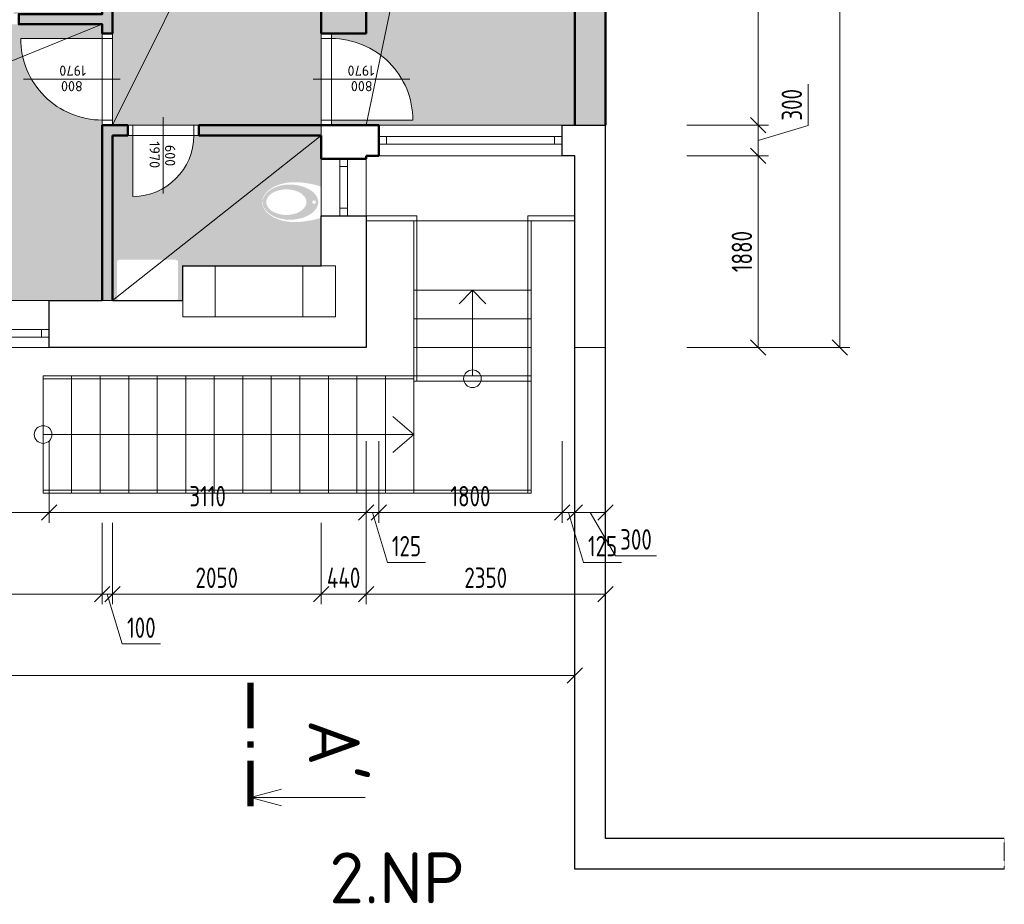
# Model space of a CAD drawing. Header units: millimetres. Extents: x 5450 to 824849, y -109713 to 33478.
# Tile 9 of 21: x 765184 to 774850, y -85979 to -77300. Entities that reach past the tile are written whole.
import ezdxf
from ezdxf.enums import TextEntityAlignment as Align

# ---------------------------------------------------------------- set-up
doc = ezdxf.new("R2010")
doc.units = ezdxf.units.MM
doc.linetypes.add('CENTERX2', pattern=[101.6, 63.5, -12.7, 12.7, -12.7])
doc.linetypes.add('DIVIDE', pattern=[1.25, 0.5, -0.25, 0, -0.25, 0, -0.25])
doc.layers.get('Defpoints').update_dxf_attribs({"color": 8})
for name, color, linetype, lineweight in [('A99_N_osy @ 200', 1, 'CENTERX2', 9), ('N_popis', 10, 'Continuous', 13), ('NAD', 7, 'DIVIDE', 18), ('S_kóty_100', 162, 'Continuous', 13), ('S_tenká', 120, 'Continuous', 18), ('S_tlustá', 220, 'Continuous', 25)]:
    doc.layers.add(name, color=color, linetype=linetype, lineweight=lineweight)
for name, color, linetype, lineweight, true_color in [('B_pohled', 7, 'Continuous', 18, 0xe07000), ('B_rozhraní', 7, 'Continuous', 13, 0xe07000), ('B_výplně otvorů', 7, 'Continuous', 18, 0xe07000), ('B_řez', 7, 'Continuous', 50, 0xe07000), ('B_šrafy', 7, 'Continuous', 5, 0xe07000)]:
    doc.layers.add(name, color=color, linetype=linetype, lineweight=lineweight, true_color=true_color)
doc.styles.add('A99_kota', font='isocpeur.ttf', dxfattribs={"height": 2})
doc.styles.get("Standard").update_dxf_attribs({"font": 'isocpeur.ttf', "width": 0.75})
doc.dimstyles.new('M 1-100', dxfattribs={"dimscale": 100, "dimtxt": 2, "dimasz": 1.5, "dimexe": 1, "dimexo": 3, "dimgap": 0.6, "dimtad": 1, "dimdec": 0, "dimrnd": 5, "dimdsep": 46, "dimtxsty": 'Standard', "dimblk": 'OBLIQUE', "dimcen": 0.09, "dimclrd": 256, "dimclre": 256, "dimclrt": 256, "dimadec": 0, "dimazin": 0, "dimtfac": 1, "dimtdec": 0, "dimtmove": 1, "dimatfit": 3, "dimldrblk": 'OBLIQUE', "dimfxl": 0, "dimtolj": 1, "dimtzin": 0, "dimlwd": -1, "dimlwe": -1, "dimarcsym": 0})

# ---------------------------------------------------------------- blocks, each defined once
blk = doc.blocks.new('*U15')
at = {"color": 0}
for p, q in [((0, 75), (2390, 75)), ((0, 75), (0, 0)), ((0, 0), (2390, 0)), ((75, 75), (75, 0)), ((2315, 0), (2315, 75)), ((2390, 0), (2390, 75))]:
    blk.add_line(p, q, dxfattribs=at)
blk = doc.blocks.new('*U65')
for p, q in [((0, -77.5), (0, 871.4)), ((-450, 100), (-450, 0)), ((450, 100), (450, 0))]:
    blk.add_line(p, q)
at = {"linetype": 'ByBlock'}
for p, q in [((400, 100), (400, 900)), ((-400, 100), (-450, 100)), ((-400, 100), (-400, 0)), ((400, 0), (400, 100)), ((450, 100), (400, 100)), ((-400, 0), (-450, 0)), ((450, 0), (400, 0))]:
    blk.add_line(p, q, dxfattribs=at)
at = {"linetype": 'Continuous'}
for p, q in [((400, 100), (-400, 100)), ((400, 0), (-400, 0))]:
    blk.add_line(p, q, dxfattribs=at)
at = {"linetype": 'ByBlock'}
blk.add_arc((400, 100), 800, 90, 180, dxfattribs=at)
at = {"flags": 8}
blk.add_attdef('SIRKA', text='', height=100, rotation=90, dxfattribs=at).set_placement((13, 397.9), align=Align.BOTTOM_CENTER)
blk.add_attdef('VYSKA', text='', height=100, rotation=90, dxfattribs=at).set_placement((34.8, 389.9), align=Align.TOP_CENTER)
blk = doc.blocks.new('*U122')
at = {"linetype": 'ByBlock'}
for p, q in [((300, 100), (300, 700)), ((-300, 100), (-350, 100)), ((-300, 100), (-300, 0)), ((300, 0), (300, 100)), ((350, 100), (300, 100)), ((-300, 0), (-350, 0)), ((350, 0), (300, 0))]:
    blk.add_line(p, q, dxfattribs=at)
for p, q in [((0, -77.5), (0, 671.4)), ((-350, 100), (-350, 0)), ((350, 100), (350, 0))]:
    blk.add_line(p, q)
at = {"linetype": 'Continuous'}
for p, q in [((300, 100), (-300, 100)), ((300, 0), (-300, 0))]:
    blk.add_line(p, q, dxfattribs=at)
at = {"linetype": 'ByBlock'}
blk.add_arc((300, 100), 600, 90, 180, dxfattribs=at)
at = {"flags": 8}
blk.add_attdef('SIRKA', text='', height=100, rotation=90, dxfattribs=at).set_placement((13, 297.9), align=Align.BOTTOM_CENTER)
blk.add_attdef('VYSKA', text='', height=100, rotation=90, dxfattribs=at).set_placement((34.8, 289.9), align=Align.TOP_CENTER)
blk = doc.blocks.new('*U123')
at = {"linetype": 'ByBlock'}
for p, q in [((-450, 0), (-400, 0)), ((-400, 0), (-400, -100)), ((400, -100), (400, 0)), ((400, 0), (450, 0)), ((-450, -100), (-400, -100)), ((-400, -100), (-400, -900)), ((400, -100), (450, -100))]:
    blk.add_line(p, q, dxfattribs=at)
for p, q in [((-450, -100), (-450, 0)), ((0, 77.5), (0, -871.4)), ((450, -100), (450, 0))]:
    blk.add_line(p, q)
at = {"linetype": 'Continuous'}
for p, q in [((-400, 0), (400, 0)), ((-400, -100), (400, -100))]:
    blk.add_line(p, q, dxfattribs=at)
at = {"linetype": 'ByBlock'}
blk.add_arc((-400, -100), 800, 270, 0, dxfattribs=at)
at = {"flags": 8}
blk.add_attdef('VYSKA', text='', height=100, rotation=90, dxfattribs=at).set_placement((34.8, -389.9), align=Align.TOP_CENTER)
blk.add_attdef('SIRKA', text='', height=100, rotation=90, dxfattribs=at).set_placement((13, -397.9), align=Align.BOTTOM_CENTER)
blk = doc.blocks.new('*U27')
at = {"color": 0}
for p, q in [((0, 75), (560, 75)), ((0, 75), (0, 0)), ((0, 0), (560, 0)), ((75, 75), (75, 0)), ((485, 0), (485, 75)), ((560, 0), (560, 75))]:
    blk.add_line(p, q, dxfattribs=at)
blk = doc.blocks.new('*U26')
at = {"color": 0}
for p, q in [((0, 75), (1800, 75)), ((0, 75), (0, 0)), ((0, 0), (1800, 0)), ((75, 75), (75, 0)), ((1725, 0), (1725, 75)), ((1800, 0), (1800, 75))]:
    blk.add_line(p, q, dxfattribs=at)
blk = doc.blocks.new('_Oblique')
at = {"color": 0, "linetype": 'ByBlock', "lineweight": -2}
blk.add_line((-0.5, -0.5), (0.5, 0.5), dxfattribs=at)
blk = doc.blocks.new('*D111')
at = {"layer": 'Defpoints', "color": 0, "lineweight": 18, "transparency": 16777216}
for p in [(770634, -78635), (770934, -80515), (770634, -82135)]:
    blk.add_point(p, dxfattribs=at)
at = {"layer": 'S_kóty_100', "transparency": 16777216}
for p, q in [((770634, -81435), (770634, -82235)), ((770934, -81435), (770934, -82235)), ((770934, -82135), (770634, -82135)), ((770784, -82135), (771031.8, -82559.1)), ((771031.8, -82559.1), (771436.8, -82559.1))]:
    blk.add_line(p, q, dxfattribs=at)
at = {"layer": 'S_kóty_100', "transparency": 16777216, "xscale": 150, "yscale": 150, "zscale": 150, "rotation": 180}
blk.add_blockref('_Oblique', (770634, -82135), dxfattribs=at)
at = {"layer": 'S_kóty_100', "transparency": 16777216, "xscale": 150, "yscale": 150, "zscale": 150}
blk.add_blockref('_Oblique', (770934, -82135), dxfattribs=at)
at = {"layer": 'S_kóty_100', "transparency": 16777216, "insert": (771234.3, -82399.1), "char_height": 200, "attachment_point": 5}
blk.add_mtext('\\A1;300', dxfattribs=at)
blk = doc.blocks.new('*D112')
at = {"layer": 'Defpoints', "color": 0, "lineweight": 18, "transparency": 16777216}
for p in [(770509, -78635), (770634, -78635), (770509, -82135)]:
    blk.add_point(p, dxfattribs=at)
at = {"layer": 'S_kóty_100', "transparency": 16777216}
for p, q in [((770509, -81435), (770509, -82235)), ((770634, -81435), (770634, -82235)), ((770634, -82135), (770509, -82135)), ((770571.5, -82135), (770718.5, -82625)), ((770718.5, -82625), (771093.5, -82625))]:
    blk.add_line(p, q, dxfattribs=at)
at = {"layer": 'S_kóty_100', "transparency": 16777216, "xscale": 150, "yscale": 150, "zscale": 150, "rotation": 180}
blk.add_blockref('_Oblique', (770509, -82135), dxfattribs=at)
at = {"layer": 'S_kóty_100', "transparency": 16777216, "xscale": 150, "yscale": 150, "zscale": 150}
blk.add_blockref('_Oblique', (770634, -82135), dxfattribs=at)
at = {"layer": 'S_kóty_100', "transparency": 16777216, "insert": (770906, -82465), "char_height": 200, "attachment_point": 5}
blk.add_mtext('\\A1;125', dxfattribs=at)
blk = doc.blocks.new('*D113')
at = {"layer": 'Defpoints', "color": 0, "lineweight": 18, "transparency": 16777216}
for p in [(768709, -78635), (770509, -78635), (768709, -82135)]:
    blk.add_point(p, dxfattribs=at)
at = {"layer": 'S_kóty_100', "transparency": 16777216}
for p, q in [((768709, -81435), (768709, -82235)), ((770509, -81435), (770509, -82235)), ((770509, -82135), (768709, -82135))]:
    blk.add_line(p, q, dxfattribs=at)
at = {"layer": 'S_kóty_100', "transparency": 16777216, "xscale": 150, "yscale": 150, "zscale": 150, "rotation": 180}
blk.add_blockref('_Oblique', (768709, -82135), dxfattribs=at)
at = {"layer": 'S_kóty_100', "transparency": 16777216, "xscale": 150, "yscale": 150, "zscale": 150}
blk.add_blockref('_Oblique', (770509, -82135), dxfattribs=at)
at = {"layer": 'S_kóty_100', "transparency": 16777216, "insert": (769609, -81975), "char_height": 200, "attachment_point": 5}
blk.add_mtext('\\A1;1800', dxfattribs=at)
blk = doc.blocks.new('*D114')
at = {"layer": 'Defpoints', "color": 0, "lineweight": 18, "transparency": 16777216}
for p in [(768709, -78635), (768584, -80515), (768584, -82135)]:
    blk.add_point(p, dxfattribs=at)
at = {"layer": 'S_kóty_100', "transparency": 16777216}
for p, q in [((768584, -81435), (768584, -82235)), ((768709, -81435), (768709, -82235)), ((768709, -82135), (768584, -82135)), ((768646.5, -82135), (768793.5, -82625)), ((768793.5, -82625), (769168.5, -82625))]:
    blk.add_line(p, q, dxfattribs=at)
at = {"layer": 'S_kóty_100', "transparency": 16777216, "xscale": 150, "yscale": 150, "zscale": 150, "rotation": 180}
blk.add_blockref('_Oblique', (768584, -82135), dxfattribs=at)
at = {"layer": 'S_kóty_100', "transparency": 16777216, "xscale": 150, "yscale": 150, "zscale": 150}
blk.add_blockref('_Oblique', (768709, -82135), dxfattribs=at)
at = {"layer": 'S_kóty_100', "transparency": 16777216, "insert": (768981, -82465), "char_height": 200, "attachment_point": 5}
blk.add_mtext('\\A1;125', dxfattribs=at)
blk = doc.blocks.new('*D115')
at = {"layer": 'Defpoints', "color": 0, "lineweight": 18, "transparency": 16777216}
for p in [(765474, -80515), (768584, -80515), (765474, -82135)]:
    blk.add_point(p, dxfattribs=at)
at = {"layer": 'S_kóty_100', "transparency": 16777216}
for p, q in [((765474, -81435), (765474, -82235)), ((768584, -81435), (768584, -82235)), ((768584, -82135), (765474, -82135))]:
    blk.add_line(p, q, dxfattribs=at)
at = {"layer": 'S_kóty_100', "transparency": 16777216, "xscale": 150, "yscale": 150, "zscale": 150, "rotation": 180}
blk.add_blockref('_Oblique', (765474, -82135), dxfattribs=at)
at = {"layer": 'S_kóty_100', "transparency": 16777216, "xscale": 150, "yscale": 150, "zscale": 150}
blk.add_blockref('_Oblique', (768584, -82135), dxfattribs=at)
at = {"layer": 'S_kóty_100', "transparency": 16777216, "insert": (767029, -81975), "char_height": 200, "attachment_point": 5}
blk.add_mtext('\\A1;3110', dxfattribs=at)
blk = doc.blocks.new('*D116')
at = {"layer": 'Defpoints', "color": 0, "lineweight": 18, "transparency": 16777216}
for p in [(763084, -80515), (765474, -80515), (763084, -82135)]:
    blk.add_point(p, dxfattribs=at)
at = {"layer": 'S_kóty_100', "transparency": 16777216}
for p, q in [((763084, -81435), (763084, -82235)), ((765474, -81435), (765474, -82235)), ((765474, -82135), (763084, -82135))]:
    blk.add_line(p, q, dxfattribs=at)
at = {"layer": 'S_kóty_100', "transparency": 16777216, "xscale": 150, "yscale": 150, "zscale": 150, "rotation": 180}
blk.add_blockref('_Oblique', (763084, -82135), dxfattribs=at)
at = {"layer": 'S_kóty_100', "transparency": 16777216, "xscale": 150, "yscale": 150, "zscale": 150}
blk.add_blockref('_Oblique', (765474, -82135), dxfattribs=at)
at = {"layer": 'S_kóty_100', "transparency": 16777216, "insert": (764279, -81975), "char_height": 200, "attachment_point": 5}
blk.add_mtext('\\A1;2390', dxfattribs=at)
blk = doc.blocks.new('*D73')
at = {"layer": 'Defpoints', "color": 0, "lineweight": 18, "transparency": 16777216}
for p in [(768584, -80515), (770934, -80515), (768584, -82935)]:
    blk.add_point(p, dxfattribs=at)
at = {"layer": 'S_kóty_100', "transparency": 16777216}
for p, q in [((768584, -82235), (768584, -83035)), ((770934, -82235), (770934, -83035)), ((770934, -82935), (768584, -82935))]:
    blk.add_line(p, q, dxfattribs=at)
at = {"layer": 'S_kóty_100', "transparency": 16777216, "xscale": 150, "yscale": 150, "zscale": 150, "rotation": 180}
blk.add_blockref('_Oblique', (768584, -82935), dxfattribs=at)
at = {"layer": 'S_kóty_100', "transparency": 16777216, "xscale": 150, "yscale": 150, "zscale": 150}
blk.add_blockref('_Oblique', (770934, -82935), dxfattribs=at)
at = {"layer": 'S_kóty_100', "transparency": 16777216, "insert": (769759, -82775), "char_height": 200, "attachment_point": 5}
blk.add_mtext('\\A1;2350', dxfattribs=at)
blk = doc.blocks.new('*D74')
at = {"layer": 'Defpoints', "color": 0, "lineweight": 18, "transparency": 16777216}
for p in [(768144, -79715), (768584, -80515), (768144, -82935)]:
    blk.add_point(p, dxfattribs=at)
at = {"layer": 'S_kóty_100', "transparency": 16777216}
for p, q in [((768144, -82235), (768144, -83035)), ((768584, -82235), (768584, -83035)), ((768584, -82935), (768144, -82935))]:
    blk.add_line(p, q, dxfattribs=at)
at = {"layer": 'S_kóty_100', "transparency": 16777216, "xscale": 150, "yscale": 150, "zscale": 150, "rotation": 180}
blk.add_blockref('_Oblique', (768144, -82935), dxfattribs=at)
at = {"layer": 'S_kóty_100', "transparency": 16777216, "xscale": 150, "yscale": 150, "zscale": 150}
blk.add_blockref('_Oblique', (768584, -82935), dxfattribs=at)
at = {"layer": 'S_kóty_100', "transparency": 16777216, "insert": (768364, -82775), "char_height": 200, "attachment_point": 5}
blk.add_mtext('\\A1;440', dxfattribs=at)
blk = doc.blocks.new('*D75')
at = {"layer": 'Defpoints', "color": 0, "lineweight": 18, "transparency": 16777216}
for p in [(768144, -79715), (766094, -80055), (766094, -82935)]:
    blk.add_point(p, dxfattribs=at)
at = {"layer": 'S_kóty_100', "transparency": 16777216}
for p, q in [((766094, -82235), (766094, -83035)), ((768144, -82235), (768144, -83035)), ((768144, -82935), (766094, -82935))]:
    blk.add_line(p, q, dxfattribs=at)
at = {"layer": 'S_kóty_100', "transparency": 16777216, "xscale": 150, "yscale": 150, "zscale": 150, "rotation": 180}
blk.add_blockref('_Oblique', (766094, -82935), dxfattribs=at)
at = {"layer": 'S_kóty_100', "transparency": 16777216, "xscale": 150, "yscale": 150, "zscale": 150}
blk.add_blockref('_Oblique', (768144, -82935), dxfattribs=at)
at = {"layer": 'S_kóty_100', "transparency": 16777216, "insert": (767119, -82775), "char_height": 200, "attachment_point": 5}
blk.add_mtext('\\A1;2050', dxfattribs=at)
blk = doc.blocks.new('*D76')
at = {"layer": 'Defpoints', "color": 0, "lineweight": 18, "transparency": 16777216}
for p in [(765994, -80055), (766094, -80055), (765994, -82935)]:
    blk.add_point(p, dxfattribs=at)
at = {"layer": 'S_kóty_100', "transparency": 16777216}
for p, q in [((765994, -82235), (765994, -83035)), ((766094, -82235), (766094, -83035)), ((765994, -82935), (765844, -82935)), ((766094, -82935), (765994, -82935)), ((766094, -82935), (765994, -82935)), ((766044, -82935), (766191, -83425)), ((766094, -82935), (766244, -82935)), ((766191, -83425), (766566, -83425))]:
    blk.add_line(p, q, dxfattribs=at)
at = {"layer": 'S_kóty_100', "transparency": 16777216, "xscale": 150, "yscale": 150, "zscale": 150}
blk.add_blockref('_Oblique', (765994, -82935), dxfattribs=at)
at = {"layer": 'S_kóty_100', "transparency": 16777216, "xscale": 150, "yscale": 150, "zscale": 150, "rotation": 180}
blk.add_blockref('_Oblique', (766094, -82935), dxfattribs=at)
at = {"layer": 'S_kóty_100', "transparency": 16777216, "insert": (766378.5, -83265), "char_height": 200, "attachment_point": 5}
blk.add_mtext('\\A1;100', dxfattribs=at)
blk = doc.blocks.new('*D77')
at = {"layer": 'Defpoints', "color": 0, "lineweight": 18, "transparency": 16777216}
for p in [(759314, -80055), (765994, -80055), (759314, -82935)]:
    blk.add_point(p, dxfattribs=at)
at = {"layer": 'S_kóty_100', "transparency": 16777216}
for p, q in [((759314, -82235), (759314, -83035)), ((765994, -82235), (765994, -83035)), ((765994, -82935), (759314, -82935))]:
    blk.add_line(p, q, dxfattribs=at)
at = {"layer": 'S_kóty_100', "transparency": 16777216, "xscale": 150, "yscale": 150, "zscale": 150, "rotation": 180}
blk.add_blockref('_Oblique', (759314, -82935), dxfattribs=at)
at = {"layer": 'S_kóty_100', "transparency": 16777216, "xscale": 150, "yscale": 150, "zscale": 150}
blk.add_blockref('_Oblique', (765994, -82935), dxfattribs=at)
at = {"layer": 'S_kóty_100', "transparency": 16777216, "insert": (762654, -82775), "char_height": 200, "attachment_point": 5}
blk.add_mtext('\\A1;6680', dxfattribs=at)
blk = doc.blocks.new('*D81')
at = {"layer": 'Defpoints', "color": 0, "lineweight": 18, "transparency": 16777216}
for p in [(755434, -80515), (770634, -80515), (755434, -83735)]:
    blk.add_point(p, dxfattribs=at)
at = {"layer": 'S_kóty_100', "transparency": 16777216}
for p, q in [((755434, -83035), (755434, -83835)), ((770634, -83035), (770634, -83835)), ((770634, -83735), (755434, -83735))]:
    blk.add_line(p, q, dxfattribs=at)
at = {"layer": 'S_kóty_100', "transparency": 16777216, "xscale": 150, "yscale": 150, "zscale": 150, "rotation": 180}
blk.add_blockref('_Oblique', (755434, -83735), dxfattribs=at)
at = {"layer": 'S_kóty_100', "transparency": 16777216, "xscale": 150, "yscale": 150, "zscale": 150}
blk.add_blockref('_Oblique', (770634, -83735), dxfattribs=at)
at = {"layer": 'S_kóty_100', "transparency": 16777216, "insert": (763034, -83575), "char_height": 200, "attachment_point": 5}
blk.add_mtext('\\A1;15200', dxfattribs=at)
blk = doc.blocks.new('*D82')
at = {"layer": 'Defpoints', "color": 0, "lineweight": 18, "transparency": 16777216}
for p in [(770634, -78635), (772434, -78635), (770634, -80515)]:
    blk.add_point(p, dxfattribs=at)
at = {"layer": 'S_kóty_100', "transparency": 16777216}
for p, q in [((771734, -78635), (772534, -78635)), ((772434, -80515), (772434, -78635)), ((771734, -80515), (772534, -80515))]:
    blk.add_line(p, q, dxfattribs=at)
at = {"layer": 'S_kóty_100', "transparency": 16777216, "xscale": 150, "yscale": 150, "zscale": 150}
for p, rotation in [((772434, -78635), 90), ((772434, -80515), 270)]:
    blk.add_blockref('_Oblique', p, dxfattribs=dict(at, rotation=rotation))
at = {"layer": 'S_kóty_100', "transparency": 16777216, "insert": (772274, -79575), "char_height": 200, "attachment_point": 5, "rotation": 90}
blk.add_mtext('\\A1;1880', dxfattribs=at)
blk = doc.blocks.new('*D83')
at = {"layer": 'Defpoints', "color": 0, "lineweight": 18, "transparency": 16777216}
for p in [(770634, -78335), (772434, -78335), (770634, -78635)]:
    blk.add_point(p, dxfattribs=at)
at = {"layer": 'S_kóty_100', "transparency": 16777216}
for p, q in [((772924, -78338), (772924, -77933)), ((771734, -78335), (772534, -78335)), ((772434, -78635), (772434, -78335)), ((772434, -78485), (772924, -78338)), ((771734, -78635), (772534, -78635))]:
    blk.add_line(p, q, dxfattribs=at)
at = {"layer": 'S_kóty_100', "transparency": 16777216, "xscale": 150, "yscale": 150, "zscale": 150}
for p, rotation in [((772434, -78335), 90), ((772434, -78635), 270)]:
    blk.add_blockref('_Oblique', p, dxfattribs=dict(at, rotation=rotation))
at = {"layer": 'S_kóty_100', "transparency": 16777216, "insert": (772764, -78135.5), "char_height": 200, "attachment_point": 5, "rotation": 90}
blk.add_mtext('\\A1;300', dxfattribs=at)
blk = doc.blocks.new('*D84')
at = {"layer": 'Defpoints', "color": 0, "lineweight": 18, "transparency": 16777216}
for p in [(770634, -68535), (772434, -68535), (770634, -78335)]:
    blk.add_point(p, dxfattribs=at)
at = {"layer": 'S_kóty_100', "transparency": 16777216}
for p, q in [((771734, -68535), (772534, -68535)), ((772434, -78335), (772434, -68535)), ((771734, -78335), (772534, -78335))]:
    blk.add_line(p, q, dxfattribs=at)
at = {"layer": 'S_kóty_100', "transparency": 16777216, "xscale": 150, "yscale": 150, "zscale": 150}
for p, rotation in [((772434, -68535), 90), ((772434, -78335), 270)]:
    blk.add_blockref('_Oblique', p, dxfattribs=dict(at, rotation=rotation))
at = {"layer": 'S_kóty_100', "transparency": 16777216, "insert": (772274, -73435), "char_height": 200, "attachment_point": 5, "rotation": 90}
blk.add_mtext('\\A1;9800', dxfattribs=at)
blk = doc.blocks.new('*D87')
at = {"layer": 'Defpoints', "color": 0, "lineweight": 18, "transparency": 16777216}
for p in [(768584, -67715), (773234, -67715), (770934, -80515)]:
    blk.add_point(p, dxfattribs=at)
at = {"layer": 'S_kóty_100', "transparency": 16777216}
for p, q in [((772534, -67715), (773334, -67715)), ((773234, -80515), (773234, -67715)), ((772534, -80515), (773334, -80515))]:
    blk.add_line(p, q, dxfattribs=at)
at = {"layer": 'S_kóty_100', "transparency": 16777216, "xscale": 150, "yscale": 150, "zscale": 150}
for p, rotation in [((773234, -67715), 90), ((773234, -80515), 270)]:
    blk.add_blockref('_Oblique', p, dxfattribs=dict(at, rotation=rotation))
at = {"layer": 'S_kóty_100', "transparency": 16777216, "insert": (773074, -74115), "char_height": 200, "attachment_point": 5, "rotation": 90}
blk.add_mtext('\\A1;12800', dxfattribs=at)
blk = doc.blocks.new('*D125')
at = {"layer": 'Defpoints', "color": 0, "lineweight": 18, "transparency": 16777216}
for p in [(751964, -67715), (766784, -67715), (755434, -80515)]:
    blk.add_point(p, dxfattribs=at)
at = {"layer": 'S_kóty_100', "transparency": 16777216}
for p, q in [((752664, -67715), (751864, -67715)), ((751964, -80515), (751964, -67715)), ((752664, -80515), (751864, -80515))]:
    blk.add_line(p, q, dxfattribs=at)
at = {"layer": 'S_kóty_100', "transparency": 16777216, "xscale": 150, "yscale": 150, "zscale": 150}
for p, rotation in [((751964, -67715), 90), ((751964, -80515), 270)]:
    blk.add_blockref('_Oblique', p, dxfattribs=dict(at, rotation=rotation))
at = {"layer": 'S_kóty_100', "transparency": 16777216, "insert": (751804, -74115), "char_height": 200, "attachment_point": 5, "rotation": 90}
blk.add_mtext('\\A1;12800', dxfattribs=at)
blk = doc.blocks.new('*U126')
at = {"color": 0, "linetype": 'ByBlock'}
for p, q in [((0.001, 11.269), (11.251, 11.269)), ((-0.013, -169.134), (11.237, -169.135))]:
    blk.add_line(p, q, dxfattribs=at)
at = {"color": 0, "linetype": 'ByBlock', "const_width": 0.63}
for points in [[(0.001, 12.15), (0.001, 7.65)], [(0.001, 6.39), (0.001, 5.76)], [(0.001, 4.5), (0.001, 0)], [(-0.01, -162.365), (-0.01, -157.865)], [(-0.01, -164.255), (-0.01, -163.625)], [(-0.011, -170.015), (-0.01, -165.515)]]:
    blk.add_lwpolyline(points, dxfattribs=at)
at = {"color": 0, "linetype": 'ByBlock'}
for points in [[(3.055, 12.091), (0.001, 11.269), (3.054, 10.44)], [(3.04, -169.963), (-0.013, -169.134), (3.045, -168.336)]]:
    blk.add_lwpolyline(points, dxfattribs=at)
blk.add_attdef('ŘEZ_1K', (5.732, 9.632), '', height=5, rotation=269.99582, dxfattribs=at)
at = {"color": 0, "linetype": 'ByBlock', "flags": 12}
blk.add_attdef('ŘEZ_2K', text='', height=5, rotation=269.99582, dxfattribs=at).set_placement((5.718, -167.498), align=Align.RIGHT)

msp = doc.modelspace()

# ---------------------------------------------------------------- hatches: boundary and pattern name
at = {"layer": 'B_šrafy'}
h = msp.add_hatch(dxfattribs=at)
h.set_pattern_fill('AR-SAND', color=256, scale=50, angle=180)
h.set_pattern_definition([(217.5, (885831.51, -50628.33), (3.14967, -96.34119), [0, -76, 0, -85, 0, -81.25]), (187.5, (885831.51, -50628.33), (-88.48884, -141.1073), [0, -41, 0, -68.5, 0, -26.25]), (147.5, (885893.01, -50628.33), (-155.707093, -0.282953), [0, -25, 0, -90, 0, -117.5]), (137.5, (885893.01, -50628.33), (-150.30633, -43.88378), [0, -12.5, 0, -59, 0, -67.5])])
h.paths.add_polyline_path([(767784, -73925), (767784, -74165), (768284, -74165), (768284, -73765), (767784, -73765)], flags=17)
h.paths.add_polyline_path([(767964, -68215), (768284, -68215), (768284, -67715), (767964, -67715)], flags=17)
h.paths.add_polyline_path([(767104, -68215), (767964, -68215), (767964, -67715), (767104, -67715)], flags=17)
h.paths.add_polyline_path([(766784, -68215), (767104, -68215), (767104, -67715), (766784, -67715)], flags=17)
h.paths.add_polyline_path([(755484, -79555), (755784, -79555), (755784, -74225), (761254, -74225), (761254, -77245), (761174, -77245), (761174, -77345), (764274, -77345), (764274, -77245), (761354, -77245), (761354, -74225), (763254, -74225), (763254, -73925), (755484, -73925)])
h.paths.add_polyline_path([(759214, -80055), (759314, -80055), (759314, -77345), (760274, -77345), (760274, -77245), (759214, -77245)])
h.paths.add_polyline_path([(765994, -80055), (766094, -80055), (766094, -78435), (766244, -78435), (766244, -78335), (765994, -78335)])
h.paths.add_polyline_path([(768144, -78435), (768144, -78335), (766944, -78335), (766944, -78435)])
h.paths.add_polyline_path([(770634, -78330.5), (770934, -78329.9), (770934, -68235), (768584, -68235), (768584, -67715), (768284, -67715), (768284, -68215), (768284, -73765), (768284, -74165), (767784, -74165), (767784, -73925), (764454, -73925), (764454, -74225), (765694, -74225), (765694, -75355), (765994, -75355), (765994, -77245), (765174, -77245), (765174, -77345), (765994, -77345), (765994, -77435), (766094, -77435), (766094, -74225), (768144, -74225), (768144, -77435), (768584, -77435), (768584, -68535), (770634, -68535)])
h = msp.add_hatch(dxfattribs=at)
h.set_pattern_fill('AR-SAND', color=256, scale=100, angle=180)
h.set_pattern_definition([(217.5, (0, 0), (6.299336, -192.682377), [0, -152, 0, -170, 0, -162.5]), (187.5, (0, 0), (-176.97767, -282.21461), [0, -82, 0, -137, 0, -52.5]), (147.5, (123, -2e-14), (-311.414186, -0.565905), [0, -50, 0, -180, 0, -235]), (137.5, (123, -2e-14), (-300.61266, -87.76756), [0, -25, 0, -118, 0, -135])])
h.paths.add_polyline_path([(766094, -80055), (766164, -80055, -0.414214), (766139, -80030), (766139, -79680, -0.414214), (766164, -79655), (766714, -79655, -0.414214), (766739, -79680), (766739, -80030, -0.414214), (766714, -80055), (766784, -80055), (766784, -79715), (768144, -79715), (768144, -79243.6, -0.046928), (767962.6, -79280.9, -0.035047), (767862.5, -79284.8, -0.052443), (767764.6, -79271.4, -0.061116), (767672.8, -79236.6, -0.093573), (767600.6, -79179.3, -0.120386), (767566.5, -79112.9, -0.05871), (767563.8, -79090, -0.076599), (767572.2, -79061.2, -0.089871), (767594.9, -79017.2, -0.072767), (767637.8, -78975.6, -0.062046), (767698.6, -78942.3, -0.061805), (767782.2, -78920.6, -0.030538), (767831.3, -78917.2, -0.067579), (767943.3, -78931.5, -0.072285), (768039.1, -78972.7, -0.112216), (768096.9, -79029.2, -0.144372), (768114.9, -79090, -0.144371), (768096.9, -79150.8, -0.112098), (768039.2, -79207.3, -0.072344), (767943.3, -79248.5, -0.067579), (767831.3, -79262.8, -0.030541), (767782.2, -79259.4, -0.061801), (767698.6, -79237.7, -0.062046), (767637.8, -79204.4, -0.072701), (767594.9, -79162.9, -0.089968), (767572.2, -79118.8, -0.07438), (767567.9, -79090, -0.06461), (767567.1, -79064.7, -0.116301), (767600.6, -79000.7, -0.093658), (767672.8, -78943.4, -0.0611), (767764.6, -78908.6, -0.052397), (767862.4, -78895.2, -0.035078), (767962.6, -78899.1, -0.046928), (768144, -78936.4), (768144, -78665), (768144, -78435), (766944, -78435), (766894, -78435, -0.414214), (766294, -79035), (766294, -78435), (766244, -78435), (766094, -78435)])
h.paths.add_polyline_path([(767605, -79090, -0.115498), (767613.1, -79055.4, -0.158483), (767671.1, -78996.1, -0.094147), (767770.7, -78966, -0.128607), (767918.5, -78988.2, -0.16236), (767989.2, -79051.1, -0.131238), (767999.6, -79090, -0.131238), (767989.2, -79128.9, -0.162233), (767918.6, -79191.7, -0.128687), (767770.7, -79214, -0.094129), (767671.1, -79183.9, -0.158483), (767613.1, -79124.6, -0.115584)], flags=16)
h.paths.add_polyline_path([(767956.3, -79090, -1), (767881.3, -79090, -1)], flags=0)
h.paths.add_polyline_path([(767942.8, -79090, -1), (767894.8, -79090, -1)], flags=0)
h.paths.add_polyline_path([(768091.7, -79090, -1), (768056.7, -79090, -1)], flags=16)
h.paths.add_polyline_path([(759314, -80055), (759754, -80055), (761404, -80055), (761404, -79555), (761804, -79555), (761804, -80055), (763084, -80055), (765474, -80055), (765994, -80055), (765994, -78335), (765994, -78285, -0.414214), (765194, -77485), (765994, -77485), (765994, -77435), (765994, -77345), (765174, -77345), (765124, -77345), (764324, -77345), (764274, -77345), (761174, -77345), (761124, -77345), (760324, -77345), (760274, -77345), (759314, -77345)])
h.paths.add_polyline_path([(768584, -77435), (768244, -77435), (768244, -77485, -0.414214), (769044, -78285), (768244, -78285), (768244, -78335), (768709, -78335), (770509, -78335), (770634, -78335), (770634, -68535), (768584, -68535)])
h.paths.add_polyline_path([(766094, -78285), (766094, -78335), (766244, -78335), (766294, -78335), (766894, -78335), (766944, -78335), (768144, -78335), (768144, -78285), (768144, -77485), (768144, -77435), (768144, -77255), (767144, -77255), (766094, -77255), (766094, -77435), (766094, -77485)])
h.paths.add_polyline_path([(767644, -77255), (768144, -77255), (768144, -76985), (767644, -76985)])
h.paths.add_polyline_path([(767644, -76985), (768144, -76985), (768144, -76715), (767644, -76715)])
h.paths.add_polyline_path([(767644, -76715), (768144, -76715), (768144, -76445), (767644, -76445)])
h.paths.add_polyline_path([(767760.4, -76396.4), (767644, -76280), (767644, -76445), (768144, -76445), (768144, -76175), (767701.1, -76175)])
h.paths.add_polyline_path([(767644, -76280), (767760.4, -76396.4), (767701.1, -76175), (767644, -76175)], flags=17)
h.paths.add_polyline_path([(767644, -76280), (767644, -76175), (767539, -76175)])
h.paths.add_polyline_path([(767537.3, -76336.6), (767429, -76445), (767644, -76445), (767644, -76280), (767539, -76175), (767494, -76175)])
h.paths.add_polyline_path([(767194, -76445), (767429, -76445), (767537.3, -76336.6), (767494, -76175), (767194, -76175)])
h.paths.add_polyline_path([(767159, -76715), (767644, -76715), (767644, -76445), (767429, -76445)])
h.paths.add_polyline_path([(767194, -76680), (767429, -76445), (767194, -76445)], flags=17)
h.paths.add_polyline_path([(767144, -76985), (767644, -76985), (767644, -76715), (767159, -76715), (767144, -76730)])
h.paths.add_polyline_path([(767144, -77255), (767644, -77255), (767644, -76985), (767144, -76985)])
h.paths.add_polyline_path([(767700.6, -76173.4), (767701.1, -76175), (768144, -76175), (768144, -75905), (767969, -75905)])
h.paths.add_polyline_path([(767644, -76175), (767701.1, -76175), (767700.6, -76173.4), (767969, -75905), (767644, -75905)])
h.paths.add_polyline_path([(767194, -76175), (767494, -76175), (767477.6, -76113.6), (767539, -76175), (767644, -76175), (767644, -75905), (767194, -75905)])
h.paths.add_polyline_path([(767194, -75905), (767644, -75905), (767644, -75635), (767194, -75635)])
h.paths.add_polyline_path([(767644, -75905), (767969, -75905), (768144, -75730), (768144, -75635), (767644, -75635)])
h.paths.add_polyline_path([(767969, -75905), (768144, -75905), (768144, -75730)])
h.paths.add_polyline_path([(767644, -75635), (768144, -75635), (768144, -75365), (767644, -75365)])
h.paths.add_polyline_path([(767194, -75635), (767644, -75635), (767644, -75365), (767194, -75365)])
h.paths.add_polyline_path([(767194, -75365), (767644, -75365), (767644, -75185, -0.414212), (767594, -75135, -0.236068), (767614, -75095), (767194, -75095)], flags=17)
h.paths.add_polyline_path([(767644, -75365), (768144, -75365), (768144, -75095), (767674, -75095, -0.236068), (767694, -75135, -0.414215), (767644, -75185)], flags=17)
h.paths.add_polyline_path([(766094, -75385), (767044, -75385), (767044, -75045), (767194, -75045), (767194, -75095), (767614, -75095, -0.333333), (767674, -75095), (768144, -75095), (768144, -74225), (766094, -74225)])
h.paths.add_polyline_path([(766594, -75675), (767044, -75675), (767044, -75385), (766594, -75385)], flags=17)
h.paths.add_polyline_path([(766594, -75965), (767044, -75965), (767044, -75675), (766594, -75675)], flags=17)
h.paths.add_polyline_path([(766594, -76255), (767044, -76255), (767044, -75965), (766594, -75965)], flags=17)
h.paths.add_polyline_path([(766544, -77125), (766094, -77125), (766094, -77255), (767144, -77255), (767144, -76985), (767144, -76730), (767144, -75095), (767094, -75095), (767094, -77125), (766644, -77125, -1)])
h.paths.add_polyline_path([(766594, -77075, -0.414212), (766644, -77125), (767044, -77125), (767044, -76835), (766594, -76835)], flags=17)
h.paths.add_polyline_path([(766594, -76835), (767044, -76835), (767044, -76545), (766594, -76545)], flags=17)
h.paths.add_polyline_path([(766594, -76545), (767044, -76545), (767044, -76255), (766594, -76255)], flags=17)
h.paths.add_polyline_path([(766094, -77125), (766544, -77125, -0.414215), (766594, -77075), (766594, -76835), (766094, -76835)], flags=17)
h.paths.add_polyline_path([(766094, -76835), (766594, -76835), (766594, -76545), (766094, -76545)], flags=17)
h.paths.add_polyline_path([(766094, -76545), (766594, -76545), (766594, -76255), (766094, -76255)], flags=17)
h.paths.add_polyline_path([(766094, -76255), (766594, -76255), (766594, -75965), (766094, -75965)], flags=17)
h.paths.add_polyline_path([(766094, -75965), (766594, -75965), (766594, -75675), (766094, -75675)], flags=17)
h.paths.add_polyline_path([(766094, -75675), (766594, -75675), (766594, -75385), (766094, -75385)], flags=17)
h.paths.add_polyline_path([(761354, -77245), (764274, -77245), (764324, -77245, -0.414214), (765124, -76445), (765124, -77245), (765174, -77245), (765994, -77245), (765994, -75355), (765694, -75355), (765694, -74225), (764454, -74225), (763254, -74225), (761354, -74225)])
h.paths.add_polyline_path([(755784, -79555), (755834, -79555), (755834, -80055), (756504, -80055), (758854, -80055), (759214, -80055), (759214, -77245), (760274, -77245), (760324, -77245, -0.414214), (761124, -76445), (761124, -77245), (761174, -77245), (761254, -77245), (761254, -74225), (755784, -74225)])

# ---------------------------------------------------------------- linework, layer by layer
at = {"layer": 'B_pohled'}
for p, q in [((769084, -80845), (769084, -79225)), ((770174, -81945), (770174, -79225)), ((769054, -80845), (769054, -79275)), ((770204, -81945), (770204, -79275)), ((769054, -79955), (770204, -79955)), ((769629, -79955), (769497.1, -80086.9)), ((769629, -80795), (769629, -79955)), ((769629, -79955), (769760.9, -80086.9)), ((769054, -80235), (770204, -80235)), ((769054, -80515), (770204, -80515)), ((769054, -80795), (765414, -80795)), ((765414, -80795), (765414, -81945)), ((765694, -80795), (765694, -81945)), ((765974, -80795), (765974, -81945)), ((766254, -80795), (766254, -81945)), ((766534, -80795), (766534, -81945)), ((766814, -80795), (766814, -81945)), ((767094, -80795), (767094, -81945)), ((767374, -80795), (767374, -81945)), ((767654, -80795), (767654, -81945)), ((767934, -80795), (767934, -81945)), ((768214, -80795), (768214, -81945)), ((768494, -80795), (768494, -81945)), ((768774, -80795), (768774, -81945)), ((769054, -80795), (770204, -80795)), ((769054, -80825), (765414, -80825)), ((770204, -80845), (769054, -80845)), ((769054, -80845), (769054, -81945)), ((769054, -81370), (768847.3, -81194.6)), ((765414, -81370), (769054, -81370)), ((769054, -81370), (768847.3, -81545.4)), ((770204, -81915), (765414, -81915)), ((770204, -81945), (765414, -81945))]:
    msp.add_line(p, q, dxfattribs=at)
for points in [[(770634, -68535), (768584, -78335)], [(768144, -74225), (766094, -78335)], [(765994, -77345), (759314, -80055)], [(768144, -78435), (766094, -80055)], [(769084, -79225), (768584, -79225)], [(770634, -79225), (770174, -79225)], [(770634, -79275), (768584, -79275)]]:
    msp.add_lwpolyline(points, dxfattribs=at)
for centre in [(769629, -80822.5), (765414, -81370)]:
    msp.add_circle(centre, 86.7, dxfattribs=at)
at = {"layer": 'B_rozhraní', "color": 7}
for p, q in [((767104, -80215), (767104, -79715)), ((767964, -80215), (767964, -79715))]:
    msp.add_line(p, q, dxfattribs=at)
for points in [[(770509, -78335), (768709, -78335)], [(770509, -78635), (768709, -78635)], [(768284, -79715), (768284, -80215), (766784, -80215), (766784, -80055)], [(768144, -79715), (768284, -79715)]]:
    msp.add_lwpolyline(points, dxfattribs=at)
at = {"layer": 'B_výplně otvorů', "color": 7}
for p, q in [((763084, -80055), (765474, -80055)), ((763084, -80515), (765474, -80515))]:
    msp.add_line(p, q, dxfattribs=at)
for points in [[(768144, -79225), (768144, -78665)], [(768584, -79225), (768584, -78665)]]:
    msp.add_lwpolyline(points, dxfattribs=at)
at = {"layer": 'B_řez'}
for p, q in [((770634, -78335), (770634, -68535)), ((765994, -80055), (765994, -78335)), ((765994, -78335), (766244, -78335)), ((766244, -78335), (766244, -78435)), ((766944, -78435), (766944, -78335)), ((766944, -78335), (768144, -78335)), ((766244, -78435), (766094, -78435)), ((766094, -78435), (766094, -80055)), ((768144, -78435), (766944, -78435)), ((768584, -78635), (768584, -78665))]:
    msp.add_line(p, q, dxfattribs=at)
at = {"layer": 'B_řez', "color": 7}
for p, q in [((768709, -78335), (768709, -78635)), ((768144, -78665), (768144, -78435)), ((768584, -78665), (768144, -78665)), ((768709, -78635), (768584, -78635))]:
    msp.add_line(p, q, dxfattribs=at)
at = {"layer": 'B_řez'}
for points in [[(770934, -78335), (770934, -68235), (768584, -68235), (768584, -67715)], [(768584, -68535), (768584, -77435), (768144, -77435), (768144, -74225), (766094, -74225), (766094, -77435), (765994, -77435), (765994, -77345), (765174, -77345), (765174, -77245), (765994, -77245), (765994, -75355), (765694, -75355), (765694, -74225), (764454, -74225), (764454, -73925), (767784, -73925), (767784, -73765), (768284, -73765), (768284, -68215)]]:
    msp.add_lwpolyline(points, dxfattribs=at)
at = {"layer": 'B_řez', "color": 7}
msp.add_lwpolyline([(768144, -78335), (768709, -78335)], dxfattribs=at)
at = {"layer": 'Defpoints', "color": 3, "linetype": 'Continuous', "lineweight": 18, "ltscale": 0.5}
msp.add_lwpolyline([(770934, -78335), (770934, -68235), (768584, -68235), (768584, -67715), (766784, -67715), (766784, -68215), (768284, -68215), (768284, -73925), (758014, -73925), (758014, -73925), (755484, -73925), (755484, -79555), (755834, -79555), (755834, -80055), (761404, -80055), (761404, -79555), (761804, -79555), (761804, -80055), (766784, -80055), (766784, -79710.3), (768144, -79715), (768144, -78335)], close=True, dxfattribs=at)
at = {"layer": 'NAD', "linetype": 'DIVIDE', "ltscale": 5}
msp.add_line((774850, -85635), (774850, -85335), dxfattribs=at)
at = {"layer": 'S_tenká'}
msp.add_lwpolyline([(770634, -80515), (770934, -80515)], dxfattribs=at)
at = {"layer": 'S_tlustá'}
for p, q in [((770509, -78635), (770509, -78335)), ((770509, -78335), (770934, -78335)), ((770634, -78635), (770509, -78635)), ((770634, -80515), (770634, -78635)), ((768144, -79225), (768584, -79225)), ((768144, -79715), (768144, -79225)), ((768584, -79225), (768584, -80515)), ((766784, -80055), (766784, -79715)), ((766784, -79715), (768144, -79715)), ((765474, -80515), (765474, -80055)), ((765474, -80055), (765994, -80055)), ((766094, -80055), (766784, -80055)), ((768584, -80515), (765474, -80515))]:
    msp.add_line(p, q, dxfattribs=at)
for points in [[(774850, -85335), (770934, -85335), (770934, -78335)], [(774850, -85635), (770634, -85635), (770634, -80515)]]:
    msp.add_lwpolyline(points, dxfattribs=at)

# ---------------------------------------------------------------- block references
at = {"layer": 'B_rozhraní', "xscale": -1}
msp.add_blockref('*U15', (765474, -80415), dxfattribs=at)
at = {"layer": 'B_výplně otvorů'}
ref = msp.add_blockref('*U65', (766094, -77885), dxfattribs=dict(at, rotation=89.99999999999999))
ref.add_attrib('VYSKA', '1970', dxfattribs={"layer": '0', "height": 100, "rotation": 180}).set_placement((765704.1, -77850.2), align=Align.TOP_CENTER)
ref.add_attrib('SIRKA', '800', dxfattribs={"layer": '0', "height": 100, "rotation": 180}).set_placement((765696.1, -77872), align=Align.BOTTOM_CENTER)
ref = msp.add_blockref('*U123', (768144, -77885), dxfattribs=dict(at, rotation=89.99999999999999))
ref.add_attrib('VYSKA', '1970', dxfattribs={"layer": '0', "height": 100, "rotation": 180}).set_placement((768533.9, -77850.2), align=Align.TOP_CENTER)
ref.add_attrib('SIRKA', '800', dxfattribs={"layer": '0', "height": 100, "rotation": 180}).set_placement((768541.8, -77872), align=Align.BOTTOM_CENTER)
ref = msp.add_blockref('*U122', (766594, -78335), dxfattribs=dict(at, rotation=180))
ref.add_attrib('VYSKA', '1970', dxfattribs={"layer": '0', "height": 100, "rotation": 270}).set_placement((766559.1, -78624.9), align=Align.TOP_CENTER)
ref.add_attrib('SIRKA', '600', dxfattribs={"layer": '0', "height": 100, "rotation": 270}).set_placement((766581, -78632.9), align=Align.BOTTOM_CENTER)
at = {"layer": 'B_výplně otvorů', "xscale": -1}
msp.add_blockref('*U26', (770509, -78522.5), dxfattribs=at)
at = {"layer": 'B_výplně otvorů', "xscale": -1, "rotation": 90}
msp.add_blockref('*U27', (768401.5, -78665), dxfattribs=at)
at = {"layer": 'N_popis'}
ref = msp.add_blockref('*U126', (767449.4, -68017.3), dxfattribs=dict(at, xscale=99.99999999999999, yscale=99.99999999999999, zscale=99.99999999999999, rotation=0.004589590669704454))
ref.add_attrib('ŘEZ_1K', 'A', (768022.5, -67054), dxfattribs={"layer": '0', "color": 0, "linetype": 'ByBlock', "height": 500, "rotation": 270.00041})
ref.add_attrib('ŘEZ_2K', "A'", dxfattribs={"layer": '0', "color": 0, "linetype": 'ByBlock', "height": 500, "rotation": 270.00041}).set_placement((768022.5, -84767), align=Align.RIGHT)

# ---------------------------------------------------------------- texts
at = {"layer": 'A99_N_osy @ 200', "color": 3, "linetype": 'Continuous', "lineweight": 18, "ltscale": 0.5, "insert": (768223.4, -85470.3), "char_height": 500, "attachment_point": 1, "style": 'A99_kota'}
msp.add_mtext_dynamic_manual_height_columns('{\\fISOCPEUR|b1|i0|c238|p34;\\C7;2.NP}', width=1160.999, gutter_width=2000, heights=[0], dxfattribs=at)

# ---------------------------------------------------------------- dimensions: what is measured, and where the dimension line sits
at = {"layer": 'S_kóty_100'}
for base, p1, p2, angle, picture, middle in [((751964, -67715), (755434, -80515), (766784, -67715), 270, '*D125', (751804, -74115)), ((773234, -67715), (770934, -80515), (768584, -67715), 270, '*D87', (773074, -74115)), ((772434, -68535), (770634, -78335), (770634, -68535), 270, '*D84', (772274, -73435)), ((772434, -78335), (770634, -78635), (770634, -78335), 270, '*D83', (772764, -78278)), ((772434, -78635), (770634, -80515), (770634, -78635), 270, '*D82', (772274, -79575)), ((768584, -82135), (768709, -78635), (768584, -80515), 180, '*D114', (768853.5, -82465)), ((768709, -82135), (770509, -78635), (768709, -78635), 180, '*D113', (769609, -81975)), ((770509, -82135), (770634, -78635), (770509, -78635), 180, '*D112', (770778.5, -82465)), ((766094, -82935), (768144, -79715), (766094, -80055), 180, '*D75', (767119, -82775)), ((768144, -82935), (768584, -80515), (768144, -79715), 180, '*D74', (768364, -82775)), ((759314, -82935), (765994, -80055), (759314, -80055), 180, '*D77', (762654, -82775)), ((765994, -82935), (766094, -80055), (765994, -80055), 180, '*D76', (766251, -83265)), ((755434, -83735), (770634, -80515), (755434, -80515), 180, '*D81', (763034, -83575)), ((763084, -82135), (765474, -80515), (763084, -80515), 180, '*D116', (764279, -81975)), ((765474, -82135), (768584, -80515), (765474, -80515), 180, '*D115', (767029, -81975)), ((768584, -82935), (770934, -80515), (768584, -80515), 180, '*D73', (769759, -82775))]:
    dim = msp.add_linear_dim(base=base, p1=p1, p2=p2, angle=angle, dimstyle='M 1-100', dxfattribs=at)
    dim.commit()
    dim.dimension.update_dxf_attribs({"geometry": picture, "text_midpoint": middle})
dim = msp.add_linear_dim(base=(770634, -82135), p1=(770934, -80515), p2=(770634, -78635), angle=180, dimstyle='M 1-100', dxfattribs=at)
dim.commit()
dim.dimension.update_dxf_attribs({"geometry": '*D111', "text_midpoint": (771091.8, -82559.1), "dimtype": 160})

doc.saveas('drawing.dxf')
